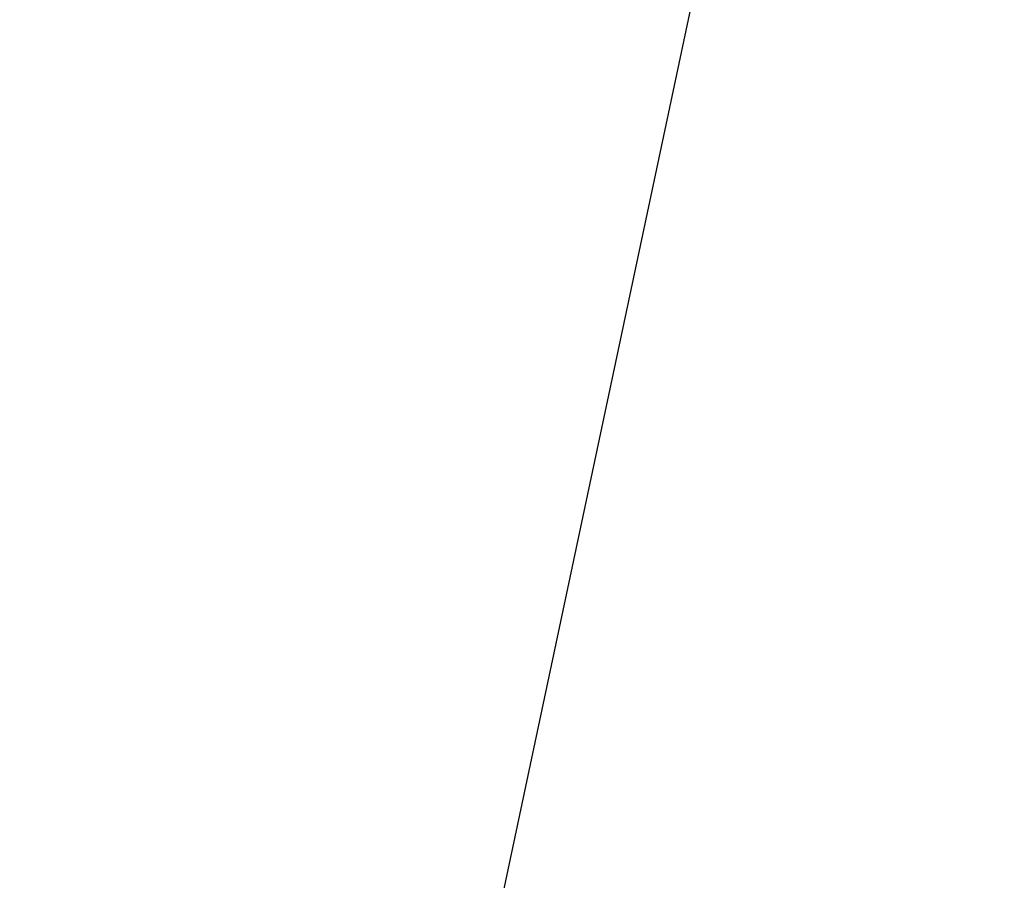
# Model space of a CAD drawing. Extents: x -3371 to -2311, y -637 to 1018.
# Tile 117 of 256: x -3300.87035 to -3300.86046, y -572.28706 to -572.27841. Entities that reach past the tile are written whole.
import ezdxf

# ---------------------------------------------------------------- set-up
doc = ezdxf.new("R2010")
doc.units = 0
doc.header["$LTSCALE"] = 33.374815
for name, color, linetype in [('154', 7, 'CONTINUOUS'), ('155', 7, 'CONTINUOUS'), ('189', 7, 'CONTINUOUS'), ('200', 7, 'CONTINUOUS'), ('201', 7, 'CONTINUOUS'), ('52', 7, 'CONTINUOUS'), ('53', 7, 'CONTINUOUS')]:
    doc.layers.add(name, color=color, linetype=linetype)

msp = doc.modelspace()

# ---------------------------------------------------------------- linework, layer by layer
at = {"layer": '154', "color": 7, "linetype": 'CONTINUOUS'}
for points in [[(-3298.155952, -572.2866082, 1631.7702459), (-3300.9583943, -571.2148135, 1631.8013318), (-3300.9283507, -571.1403689, 1631.7666859), (-3298.155952, -572.2866082, 1631.7702459)], [(-3298.1408777, -572.2504536, 1631.7365763), (-3298.155952, -572.2866082, 1631.7702459), (-3300.9283507, -571.1403689, 1631.7666859), (-3298.1408777, -572.2504536, 1631.7365763)]]:
    msp.add_3dface(points, dxfattribs=at)
at = {"layer": '155', "color": 7, "linetype": 'CONTINUOUS'}
msp.add_3dface([(-3300.8626428, -570.9867545, 2093.0123754), (-3301.2883596, -572.3811109, 2045.2201094), (-3300.8947369, -571.0603088, 2092.9782112), (-3300.8626428, -570.9867545, 2093.0123754)], dxfattribs=at)
at = {"layer": '189', "color": 7, "linetype": 'CONTINUOUS'}
for points in [[(-3300.8676441, -572.297327, 1619.2791058), (-3300.6572929, -572.2704058, 1619.3149385), (-3300.8528824, -572.2276918, 1619.3149385), (-3300.8676441, -572.297327, 1619.2791058)], [(-3301.0637611, -572.2571013, 1619.2791058), (-3301.0780974, -572.3292578, 1619.2431256), (-3300.8676441, -572.297327, 1619.2791058), (-3301.0637611, -572.2571013, 1619.2791058)], [(-3300.671527, -572.3375526, 1619.2791058), (-3300.6572929, -572.2704058, 1619.3149385), (-3300.8676441, -572.297327, 1619.2791058), (-3300.671527, -572.3375526, 1619.2791058)]]:
    msp.add_3dface(points, dxfattribs=at)
at = {"layer": '200', "color": 7, "linetype": 'CONTINUOUS'}
for points in [[(-3298.155952, -572.2866082, 1158.6164068), (-3300.9583943, -571.2148135, 1158.6474927), (-3300.9283507, -571.1403689, 1158.6128468), (-3298.155952, -572.2866082, 1158.6164068)], [(-3298.1408777, -572.2504536, 1158.5827372), (-3298.155952, -572.2866082, 1158.6164068), (-3300.9283507, -571.1403689, 1158.6128468), (-3298.1408777, -572.2504536, 1158.5827372)]]:
    msp.add_3dface(points, dxfattribs=at)
at = {"layer": '201', "color": 7, "linetype": 'CONTINUOUS'}
msp.add_3dface([(-3300.8626428, -570.9867545, 1619.8585363), (-3301.2883596, -572.3811109, 1572.0662703), (-3300.8947369, -571.0603088, 1619.8243721), (-3300.8626428, -570.9867545, 1619.8585363)], dxfattribs=at)
at = {"layer": '52', "color": 7, "linetype": 'CONTINUOUS'}
for points in [[(-3298.155952, -572.2866082, 2107.363355), (-3300.9583943, -571.2148135, 2107.3944409), (-3300.9283507, -571.1403689, 2107.359795), (-3298.155952, -572.2866082, 2107.363355)], [(-3298.1408777, -572.2504536, 2107.3296854), (-3298.155952, -572.2866082, 2107.363355), (-3300.9283507, -571.1403689, 2107.359795), (-3298.1408777, -572.2504536, 2107.3296854)]]:
    msp.add_3dface(points, dxfattribs=at)
at = {"layer": '53', "color": 7, "linetype": 'CONTINUOUS'}
msp.add_3dface([(-3300.8626428, -570.9867545, 2568.6054846), (-3301.2883596, -572.3811109, 2520.8132185), (-3300.8947369, -571.0603088, 2568.5713203), (-3300.8626428, -570.9867545, 2568.6054846)], dxfattribs=at)

doc.saveas('drawing.dxf')
